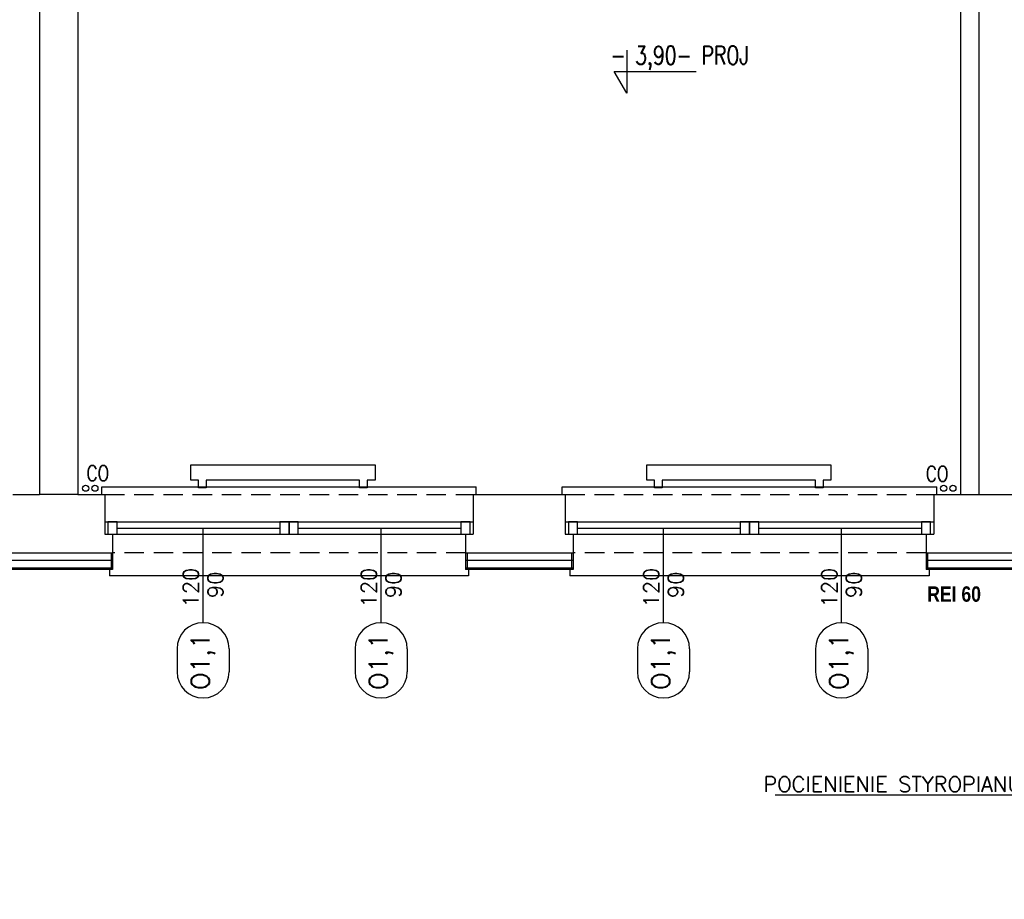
# Model space of a CAD drawing. Header units: millimetres. Extents: x 28600 to 181045, y -399112 to -163690.
# Tile 11 of 256: x 46268 to 46909, y -195847 to -195274. Entities that reach past the tile are written whole.
import ezdxf
from ezdxf import colors
from ezdxf.entities.mleader import LeaderData, LeaderLine
from ezdxf.enums import TextEntityAlignment as Align
from ezdxf.math import Vec2, Vec3

# ---------------------------------------------------------------- set-up
doc = ezdxf.new("R2010")
doc.units = ezdxf.units.MM
doc.linetypes.add('HIDDEN', pattern=[9.525, 6.35, -3.175])
doc.layers.get('0').update_dxf_attribs({"color": 8})
for name, color, linetype in [('! WYPOSAŻENIE', 8, 'Continuous'), ('!! 0_ Istn-okna', 8, 'Continuous'), ('!! 0_ Istn-sciany', 8, 'Continuous'), ('!! 0_ Istn-widok', 8, 'Continuous'), ('!! 0_ Opis', 8, 'Continuous'), ('!! 0_Istn-armatura', 8, 'Continuous'), ('!! 0_Istn-cienka', 8, 'Continuous'), ('!! 0_Opis_okna', 8, 'Continuous'), ('!! 0_Opis_pom', 8, 'Continuous'), ('!! 1_ tynk zewn  - nowy', 8, 'Continuous'), ('!! 2_ remont Ocieplenie', 8, 'ZIGZAG')]:
    doc.layers.add(name, color=color, linetype=linetype)
doc.layers.add('!! 0_Istn-grzejniki', color=8, linetype='Continuous', plot=False)
doc.styles.add('ARCHETYP', font='romans.shx', dxfattribs={"height": 15})
doc.styles.add('SIMPLEX', font='simplex.shx', dxfattribs={"width": 0.77})
doc.styles.add('SKALA 1-1', font='simplex.shx', dxfattribs={"height": 2.5})
doc.styles.add('STYLE7', font='ARIALNB.TTF')
doc.linetypes.add('ZIGZAG', pattern='A,0.00254,-5.08,[131,ltypeshp.shx,S=5.08,R=0,X=-5.08,Y=0],-10.16,[131,ltypeshp.shx,S=5.08,R=180,X=5.08,Y=0],-5.08', length=20.32254)

# ---------------------------------------------------------------- blocks, each defined once
blk = doc.blocks.new('1_ok-opis')
blk.add_line((0, 111.61), (0, 50))
for points in [[(-17, 128.61), (-17, 143.61)], [(17, 128.61), (17, 143.61)]]:
    blk.add_lwpolyline(points)
for centre, start, end in [((0, 143.61), 0, 180), ((0, 128.61), 180, 0)]:
    blk.add_arc(centre, 17, start, end)
at = {"style": 'ARCHETYP'}
for tag, height, rotation, p in [('NR', 12, 90, (0, 136.9)), ('NR', 12, 270, (0, 136.9)), ('SZEROKOŚĆ', 10, 270, (8, 78.29)), ('SZEROKOŚĆ', 10, 90, (-8, 78.29)), ('WYSOKOŚĆ', 10, 270, (-8, 78.29)), ('WYSOKOŚĆ', 10, 90, (8, 78.29))]:
    blk.add_attdef(tag, text='', height=height, rotation=rotation, dxfattribs=at).set_placement(p, align=Align.MIDDLE)

msp = doc.modelspace()

# ---------------------------------------------------------------- linework, layer by layer
at = {"layer": '!! 0_ Istn-okna'}
for points in [[(46323.21802, -195601.12813), (46563.21802, -195601.12813)], [(46623.21802, -195601.12813), (46863.21802, -195601.12813)], [(46323.21802, -195609.12813), (46563.21802, -195609.12813)], [(46331.21802, -195605.12813), (46437.21802, -195605.12813)], [(46449.21802, -195605.12813), (46555.21802, -195605.12813)], [(46623.21802, -195609.12813), (46863.21802, -195609.12813)], [(46631.21802, -195605.12813), (46737.21802, -195605.12813)], [(46749.21802, -195605.12813), (46855.21802, -195605.12813)]]:
    msp.add_lwpolyline(points, dxfattribs=at)
for points in [[(46325.21802, -195609.12813), (46331.21802, -195609.12813), (46331.21802, -195601.12813), (46325.21802, -195601.12813)], [(46437.21802, -195609.12813), (46443.21802, -195609.12813), (46443.21802, -195601.12813), (46437.21802, -195601.12813)], [(46443.21802, -195609.12813), (46449.21802, -195609.12813), (46449.21802, -195601.12813), (46443.21802, -195601.12813)], [(46555.21802, -195609.12813), (46561.21802, -195609.12813), (46561.21802, -195601.12813), (46555.21802, -195601.12813)], [(46625.21802, -195609.12813), (46631.21802, -195609.12813), (46631.21802, -195601.12813), (46625.21802, -195601.12813)], [(46737.21802, -195609.12813), (46743.21802, -195609.12813), (46743.21802, -195601.12813), (46737.21802, -195601.12813)], [(46743.21802, -195609.12813), (46749.21802, -195609.12813), (46749.21802, -195601.12813), (46743.21802, -195601.12813)], [(46855.21802, -195609.12813), (46861.21802, -195609.12813), (46861.21802, -195601.12813), (46855.21802, -195601.12813)]]:
    msp.add_lwpolyline(points, close=True, dxfattribs=at)
at = {"layer": '!! 0_ Istn-sciany'}
for points in [[(46280.71142, -194947.12813), (46280.71142, -195583.12813)], [(46305.71142, -194947.12813), (46305.71142, -195583.12813)], [(46880.71142, -195147.12813), (46880.71142, -195583.12813)], [(46892.71142, -195159.12813), (46892.71142, -195583.12813)], [(46263.21802, -195583.12813), (46280.71142, -195583.12813)], [(46305.71142, -195583.12813), (46323.21802, -195583.12813)], [(46323.21802, -195583.12813), (46323.21802, -195609.12813)], [(46563.21802, -195583.12813), (46623.21802, -195583.12813)], [(46563.21802, -195583.12813), (46563.21802, -195609.12813)], [(46623.21802, -195583.12813), (46623.21802, -195609.12813)], [(46863.21802, -195583.12813), (46880.71142, -195583.12813)], [(46863.21802, -195583.12813), (46863.21802, -195609.12813)], [(46892.71142, -195583.12813), (46923.21802, -195583.12813)], [(46323.21802, -195609.12813), (46328.21802, -195609.12813)], [(46328.21802, -195609.12813), (46328.21802, -195621.12813)], [(46558.21802, -195609.12813), (46563.21802, -195609.12813)], [(46558.21802, -195609.12813), (46558.21802, -195621.12813)], [(46623.21802, -195609.12813), (46628.21802, -195609.12813)], [(46628.21802, -195609.12813), (46628.21802, -195621.12813)], [(46858.21802, -195609.12813), (46863.21802, -195609.12813)], [(46858.21802, -195609.12813), (46858.21802, -195621.12813)], [(46258.21802, -195621.12813), (46328.21802, -195621.12813)], [(46558.21802, -195621.12813), (46628.21802, -195621.12813)], [(46858.21802, -195621.12813), (46928.21802, -195621.12813)]]:
    msp.add_lwpolyline(points, dxfattribs=at)
at = {"layer": '!! 0_ Istn-widok'}
for points in [[(46305.71142, -195583.12813), (46280.71142, -195583.12813)], [(46321.21802, -195578.12813), (46565.21802, -195578.12813)], [(46321.21802, -195583.12813), (46321.21802, -195578.12813)], [(46565.21802, -195583.12813), (46565.21802, -195578.12813)], [(46621.21802, -195578.12813), (46865.21802, -195578.12813)], [(46621.21802, -195583.12813), (46621.21802, -195578.12813)], [(46865.21802, -195583.12813), (46865.21802, -195578.12813)], [(46880.71142, -195583.12813), (46892.71142, -195583.12813)], [(46326.21802, -195631.12813), (46326.21802, -195636.12813)], [(46560.21802, -195631.12813), (46560.21802, -195636.12813)], [(46626.21802, -195631.12813), (46626.21802, -195636.12813)], [(46860.21802, -195631.12813), (46860.21802, -195636.12813)], [(46560.21802, -195636.12813), (46326.21802, -195636.12813)], [(46860.21802, -195636.12813), (46626.21802, -195636.12813)]]:
    msp.add_lwpolyline(points, dxfattribs=at)
at = {"layer": '!! 0_ Opis'}
for points in [[(46663.21197, -195293.68972), (46663.21197, -195321.69148)], [(46663.21197, -195321.69148), (46655.12856, -195307.6906)], [(46655.12856, -195307.6906), (46708.56277, -195307.6906)]]:
    msp.add_lwpolyline(points, dxfattribs=at)
at = {"layer": '!! 0_Istn-armatura'}
for centre in [(46310.71142, -195579.12813), (46316.71142, -195579.12813), (46869.71142, -195579.12813), (46875.71142, -195579.12813)]:
    msp.add_circle(centre, 2, dxfattribs=at)
at = {"layer": '!! 0_Istn-cienka', "linetype": 'HIDDEN', "ltscale": 2}
for points in [[(46323.21802, -195583.12813), (46563.21802, -195583.12813)], [(46623.21802, -195583.12813), (46863.21802, -195583.12813)], [(46558.21802, -195621.12813), (46328.21802, -195621.12813)], [(46858.21802, -195621.12813), (46628.21802, -195621.12813)]]:
    msp.add_lwpolyline(points, dxfattribs=at)
at = {"layer": '!! 0_Istn-grzejniki'}
for points in [[(46384.21802, -195578.96925), (46384.21802, -195573.96925), (46379.21802, -195573.96925), (46379.21802, -195563.96925), (46499.21802, -195563.96925), (46499.21802, -195573.96925), (46494.21802, -195573.96925), (46494.21802, -195578.96925), (46489.21802, -195578.96925), (46489.21802, -195573.96925), (46389.21802, -195573.96925), (46389.21802, -195578.96925)], [(46681.21802, -195578.96925), (46681.21802, -195573.96925), (46676.21802, -195573.96925), (46676.21802, -195563.96925), (46796.21802, -195563.96925), (46796.21802, -195573.96925), (46791.21802, -195573.96925), (46791.21802, -195578.96925), (46786.21802, -195578.96925), (46786.21802, -195573.96925), (46686.21802, -195573.96925), (46686.21802, -195578.96925)]]:
    msp.add_lwpolyline(points, close=True, dxfattribs=at)
at = {"layer": '!! 1_ tynk zewn  - nowy'}
for points in [[(46327.21802, -195621.12813), (46327.21802, -195632.12813)], [(46328.21802, -195621.12813), (46328.21802, -195632.12813)], [(46558.21802, -195621.12813), (46558.21802, -195632.12813)], [(46559.21802, -195621.12813), (46559.21802, -195632.12813)], [(46627.21802, -195621.12813), (46627.21802, -195632.12813)], [(46628.21802, -195621.12813), (46628.21802, -195632.12813)], [(46858.21802, -195621.12813), (46858.21802, -195632.12813)], [(46859.21802, -195621.12813), (46859.21802, -195632.12813)], [(46328.21802, -195631.12813), (46258.21802, -195631.12813)], [(46328.21802, -195632.12813), (46258.21802, -195632.12813)], [(46628.21802, -195631.12813), (46558.21802, -195631.12813)], [(46628.21802, -195632.12813), (46558.21802, -195632.12813)], [(46928.21802, -195631.12813), (46858.21802, -195631.12813)], [(46928.21802, -195632.12813), (46858.21802, -195632.12813)]]:
    msp.add_lwpolyline(points, dxfattribs=at)
at = {"layer": '!! 2_ remont Ocieplenie', "linetype": 'ZIGZAG', "ltscale": 0.75}
for points in [[(46328.21802, -195626.12813), (46258.21802, -195626.12813)], [(46628.21802, -195626.12813), (46558.21802, -195626.12813)], [(46928.21802, -195626.12813), (46858.21802, -195626.12813)]]:
    msp.add_lwpolyline(points, dxfattribs=at)

# ---------------------------------------------------------------- block references
at = {"layer": '!! 0_Opis_okna'}
ref = msp.add_blockref('1_ok-opis', (46387.21802, -195555.12813), dxfattribs=dict(at, rotation=180))
ref.add_attrib('SZEROKOŚĆ', '120', dxfattribs={"layer": '0', "height": 10, "rotation": 90, "style": 'ARCHETYP'}).set_placement((46379.21802, -195643.84854), align=Align.MIDDLE)
ref.add_attrib('WYSOKOŚĆ', '90', dxfattribs={"layer": '0', "height": 10, "rotation": 90, "style": 'ARCHETYP'}).set_placement((46395.21802, -195642.07509), align=Align.MIDDLE)
ref.add_attrib('NR', 'O1,1', dxfattribs={"layer": '0', "height": 12, "rotation": 90, "style": 'ARCHETYP'}).set_placement((46387.21802, -195692.02958), align=Align.MIDDLE)
ref = msp.add_blockref('1_ok-opis', (46503.21802, -195555.12813), dxfattribs=dict(at, rotation=180))
ref.add_attrib('SZEROKOŚĆ', '120', dxfattribs={"layer": '0', "height": 10, "rotation": 90, "style": 'ARCHETYP'}).set_placement((46495.21802, -195643.84854), align=Align.MIDDLE)
ref.add_attrib('WYSOKOŚĆ', '90', dxfattribs={"layer": '0', "height": 10, "rotation": 90, "style": 'ARCHETYP'}).set_placement((46511.21802, -195642.07509), align=Align.MIDDLE)
ref.add_attrib('NR', 'O1,1', dxfattribs={"layer": '0', "height": 12, "rotation": 90, "style": 'ARCHETYP'}).set_placement((46503.21802, -195692.02958), align=Align.MIDDLE)
ref = msp.add_blockref('1_ok-opis', (46687.21802, -195555.12813), dxfattribs=dict(at, rotation=180))
ref.add_attrib('SZEROKOŚĆ', '120', dxfattribs={"layer": '0', "height": 10, "rotation": 90, "style": 'ARCHETYP'}).set_placement((46679.21802, -195643.84854), align=Align.MIDDLE)
ref.add_attrib('WYSOKOŚĆ', '90', dxfattribs={"layer": '0', "height": 10, "rotation": 90, "style": 'ARCHETYP'}).set_placement((46695.21802, -195642.07509), align=Align.MIDDLE)
ref.add_attrib('NR', 'O1,1', dxfattribs={"layer": '0', "height": 12, "rotation": 90, "style": 'ARCHETYP'}).set_placement((46687.21802, -195692.02958), align=Align.MIDDLE)
ref = msp.add_blockref('1_ok-opis', (46803.21802, -195555.12813), dxfattribs=dict(at, rotation=180))
ref.add_attrib('SZEROKOŚĆ', '120', dxfattribs={"layer": '0', "height": 10, "rotation": 90, "style": 'ARCHETYP'}).set_placement((46795.21802, -195643.84854), align=Align.MIDDLE)
ref.add_attrib('WYSOKOŚĆ', '90', dxfattribs={"layer": '0', "height": 10, "rotation": 90, "style": 'ARCHETYP'}).set_placement((46811.21802, -195642.07509), align=Align.MIDDLE)
ref.add_attrib('NR', 'O1,1', dxfattribs={"layer": '0', "height": 12, "rotation": 90, "style": 'ARCHETYP'}).set_placement((46803.21802, -195692.02958), align=Align.MIDDLE)

# ---------------------------------------------------------------- texts
at = {"layer": '! WYPOSAŻENIE', "color": 20, "true_color": 0xf65c09, "insert": (46858.99039, -195643.07878), "char_height": 10, "attachment_point": 1, "style": 'STYLE7'}
msp.add_mtext_dynamic_manual_height_columns('REI 60', width=58.1261145, gutter_width=75, heights=[0], dxfattribs=at)
at = {"layer": '!! 0_ Opis', "style": 'SIMPLEX', "width": 0.75}
msp.add_text('- 3,90- PROJ', height=12, dxfattribs=at).set_placement((46652.52452, -195303.11248))
at = {"layer": '!! 0_Istn-armatura', "style": 'ARCHETYP', "width": 0.8}
for p in [(46311.27644, -195574.37814), (46858.08069, -195574.6974)]:
    msp.add_text('CO', height=10, rotation=0.00000004, dxfattribs=at).set_placement(p)

# ---------------------------------------------------------------- leaders
at = {"layer": '!! 0_Opis_pom', "ltscale": 0.7}
ml = msp.add_multileader_mtext('Standard', dxfattribs=at)
ml.set_content('POCIENIENIE STYROPIANU DO 5 CM', color=256, style='SKALA 1-1')
ml.set_leader_properties()
ml.build(insert=Vec2(0, 0))
ml.multileader.update_dxf_attribs({"text_right_attachment_type": 6, "dogleg_length": 0.36, "arrow_head_size": 10})
ctx = ml.context
ctx.base_point, ctx.char_height, ctx.arrow_head_size, ctx.plane_origin = Vec3(46718.38878, -195772.01646), 10, 10, Vec3(47163.71142, -195632.87813)
ctx.right_attachment, ctx.text_align_type = 6, 2
notes = []
notes.append((ctx, [(0, (1, 1, 0), (46989.89164, -195779.01646), (-1, 0), 0.36, [(0, [(47163.71142, -195632.87813)], 0, [])])]))
ctx.mtext.insert, ctx.mtext.alignment, ctx.mtext.flow_direction = Vec3(46987.53164, -195767.01646), 3, 5
for ctx, leaders in notes:
    for number, flags, end, landing, length, lines in leaders:
        leader = LeaderData()
        leader.index, (leader.has_last_leader_line, leader.has_dogleg_vector, leader.attachment_direction) = number, flags
        leader.last_leader_point, leader.dogleg_vector, leader.dogleg_length = Vec3(end), Vec3(landing), length
        for number, points, colour, breaks in lines:
            line = LeaderLine()
            line.index, line.vertices, line.color, line.breaks = number, Vec3.list(points), colors.encode_raw_color(colour), breaks
            leader.lines.append(line)
        ctx.leaders.append(leader)

doc.saveas('drawing.dxf')
